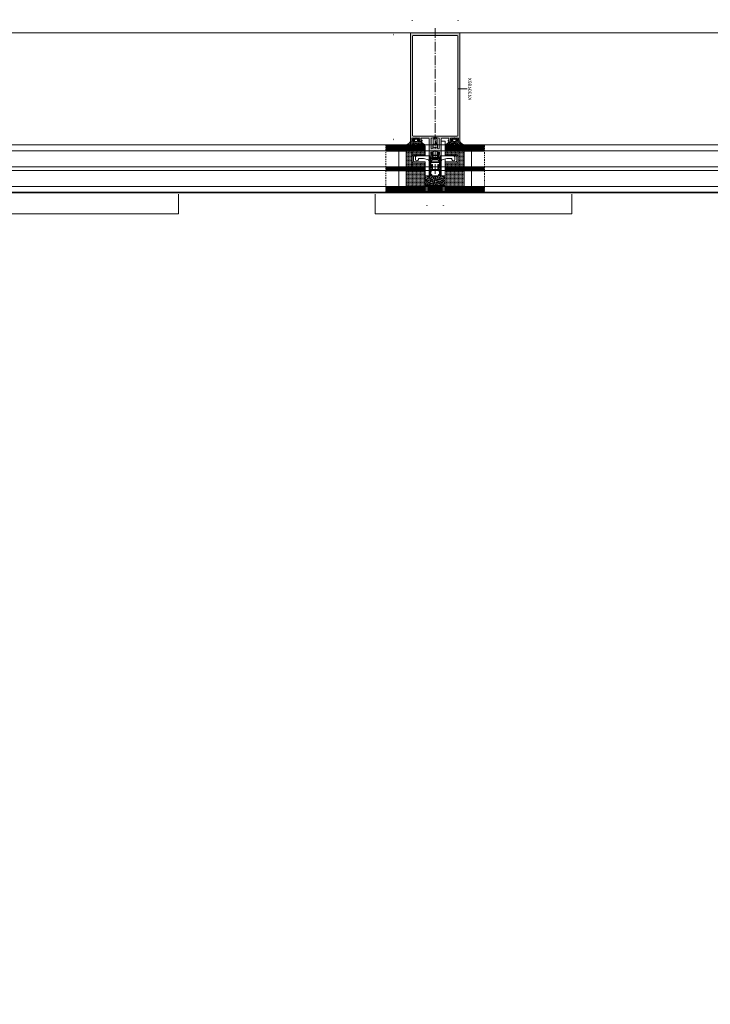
# Model space of a CAD drawing. Header units: inches. Extents: x 0 to 111471, y -105323 to 11070.
# Tile 169 of 256: x 44088 to 44159, y -27953 to -27853. Entities that reach past the tile are written whole.
import ezdxf
from ezdxf.enums import TextEntityAlignment as Align

# ---------------------------------------------------------------- set-up
doc = ezdxf.new("R2010")
doc.units = ezdxf.units.IN
doc.header["$MEASUREMENT"] = 0
for name, pattern in [('DIVIDE', [5.3, 2, -1, 0.15, -1, 0.15, -1]), ('gen3', [6.25, 4.75, -1.5]), ('GEN7', [13.75, 9.75, -1.5, 1, -1.5])]:
    doc.linetypes.add(name, pattern=pattern)
for name, color, linetype, lineweight in [('888 drzwi i okna', 4, 'Continuous', 0), ('888 projektowane elementy', 6, 'Continuous', 13), ('888 sciany istniejące', 2, 'Continuous', 35), ('888 widok', 8, 'Continuous', 0), ('888 wymiary', 1, 'Continuous', 0), ('MB-inne', 8, 'Continuous', 9), ('MB-kreskowanie', 8, 'Continuous', 5), ('MB-opisy', 120, 'Continuous', 9), ('MB-osie', 4, 'GEN7', 5), ('MB-profile', 7, 'Continuous', 9), ('MB-szyby', 4, 'Continuous', 9), ('MB-urwania', 1, 'DIVIDE', 5), ('MB-uszczelki_tworzywa', 8, 'Continuous', 9), ('MB-wymiary', 145, 'Continuous', 9), ('Wymiary', 85, 'Continuous', 18)]:
    doc.layers.add(name, color=color, linetype=linetype, lineweight=lineweight)
doc.styles.add('ARIALCE', font='arial.ttf', dxfattribs={"width": 0.8})
doc.styles.get("Standard").update_dxf_attribs({"font": 'arial.ttf'})
doc.styles.add('TS 100_wymiary', font='romans.shx', dxfattribs={"width": 0.7, "height": 16})
doc.dimstyles.new('Dim Style 100', dxfattribs={"dimtxt": 16, "dimasz": 12, "dimexe": 12, "dimexo": 2, "dimgap": 10, "dimtad": 1, "dimdec": 0, "dimzin": 9, "dimtxsty": 'TS 100_wymiary', "dimblk": 'ARCHTICK', "dimcen": 2.5, "dimdle": 12, "dimclrd": 256, "dimclrt": 2, "dimadec": 0, "dimazin": 2, "dimtfac": 1, "dimtdec": 0, "dimtix": 1, "dimtmove": 2, "dimatfit": 3, "dimfxl": 0, "dimlwd": -1, "dimarcsym": 0})
doc.dimstyles.new('MB_KDA_2.5', dxfattribs={"dimtxt": 2.5, "dimasz": 2.5, "dimexe": 1, "dimexo": 1, "dimgap": 1, "dimtad": 1, "dimdec": 1, "dimdsep": 46, "dimtxsty": 'Standard', "dimcen": 0, "dimclrd": 256, "dimclre": 256, "dimclrt": 2, "dimadec": 0, "dimazin": 2, "dimtp": 0.1, "dimtm": 0.1, "dimtfac": 0.71, "dimtdec": 1, "dimtmove": 0, "dimatfit": 3, "dimfxl": 0, "dimtzin": 0, "dimlwd": -1, "dimlwe": -1, "dimarcsym": 0})
pattern_1 = [(315, (-204.003, -193.6241), (1.3470384, -3e-16), [0.9525, -0.9525])]
pattern_2 = [(0.033944, (-4153.1781, -852.2568), (0.23784281, 0.47639099), [0, -0.47625])]
pattern_3 = [(45, (-204.003, 93.6241), (1.3470384, -2e-16), [0.9525, -0.9525])]

# ---------------------------------------------------------------- blocks, each defined once
blk = doc.blocks.new('K430492X')
at = {"layer": 'MB-kreskowanie'}
h = blk.add_hatch(color=0, dxfattribs=at)
h.paths.add_polyline_path([(-109.2, 25), (-109.5, 24.7), (-109.5, 22.5), (-109, 22), (-108.5, 22), (-108.5, 23.5), (-106.5, 23.5), (-106.5, 19.75), (-106.25, 19.5), (-106.5, 19.25), (-106.5, 15.5), (-108.5, 15.5), (-108.5, 17), (-109, 17), (-109.5, 16.5), (-109.5, 13), (-108.5, 13), (-108.5, 14), (-106.5, 14), (-106.5, 6.5), (-107, 6), (-124.2, 6), (-124.5, 5.7), (-124.5, 4), (-124, 3.5), (-123, 3.5), (-123, 4.5), (-120.99, 4.5), (-120.49, 4), (-120.49, 2.75), (-118.9, 0), (-120.49, -2.75), (-120.49, -4), (-120.99, -4.5), (-123, -4.5), (-123, -3.5), (-124, -3.5), (-124.5, -4), (-124.5, -5.7), (-124.2, -6), (-107, -6), (-106.5, -6.5), (-106.5, -14), (-108.5, -14), (-108.5, -13), (-109.5, -13), (-109.5, -16.5), (-109, -17), (-108.5, -17), (-108.5, -15.5), (-106.5, -15.5), (-106.5, -19.25), (-106.25, -19.5), (-106.5, -19.75), (-106.5, -23.5), (-108.5, -23.5), (-108.5, -22), (-109, -22), (-109.5, -22.5), (-109.5, -24.7), (-109.2, -25), (-0.5, -25, 0.413925), (0, -24.5), (0, 24.5, 0.413925), (-0.5, 25)])
h.paths.add_polyline_path([(-3, 22.9), (-2.5, 22.4), (-2.5, -22.4), (-3, -22.9), (-104, -22.9), (-104.5, -22.4), (-104.5, 22.4), (-104, 22.9)], flags=16)
h.paths.add_polyline_path([(-106.41, 3.62), (-105.5, 0), (-106.41, -3.62), (-106.89, -4), (-116.88, -4), (-117.31, -3.25), (-115.9, -0.8), (-115.9, 0.8), (-117.31, 3.25), (-116.88, 4), (-106.89, 4)], flags=16)
at = {"layer": 'MB-profile'}
blk.add_lwpolyline([(-0.5, -25), (-109.2, -25), (-109.5, -24.7), (-109.5, -22.5), (-109, -22), (-108.5, -22), (-108.5, -23.5), (-106.5, -23.5), (-106.5, -19.75), (-106.25, -19.5), (-106.5, -19.25), (-106.5, -15.5), (-108.5, -15.5), (-108.5, -17), (-109, -17), (-109.5, -16.5), (-109.5, -13), (-108.5, -13), (-108.5, -14), (-106.5, -14), (-106.5, -6.5), (-107, -6), (-124.2, -6), (-124.5, -5.7), (-124.5, -4), (-124, -3.5), (-123, -3.5), (-123, -4.5), (-120.99, -4.5), (-120.49, -4), (-120.49, -2.75), (-118.9, 0), (-120.49, 2.75), (-120.49, 4), (-120.99, 4.5), (-123, 4.5), (-123, 3.5), (-124, 3.5), (-124.5, 4), (-124.5, 5.7), (-124.2, 6), (-107, 6), (-106.5, 6.5), (-106.5, 14), (-108.5, 14), (-108.5, 13), (-109.5, 13), (-109.5, 16.5), (-109, 17), (-108.5, 17), (-108.5, 15.5), (-106.5, 15.5), (-106.5, 19.25), (-106.25, 19.5), (-106.5, 19.75), (-106.5, 23.5), (-108.5, 23.5), (-108.5, 22), (-109, 22), (-109.5, 22.5), (-109.5, 24.7), (-109.2, 25), (-0.5, 25, -0.414502), (0, 24.5), (0, -24.5, -0.414502)], format="xyb", close=True, dxfattribs=at)
for points in [[(-3, -22.9), (-104, -22.9), (-104.5, -22.4), (-104.5, 22.4), (-104, 22.9), (-3, 22.9), (-2.5, 22.4), (-2.5, -22.4)], [(-106.41, -3.62), (-106.89, -4), (-116.88, -4), (-117.31, -3.25), (-115.9, -0.8), (-115.9, 0.8), (-117.31, 3.25), (-116.88, 4), (-106.89, 4), (-106.41, 3.62), (-105.5, 0)]]:
    blk.add_lwpolyline(points, close=True, dxfattribs=at)
blk = doc.blocks.new('*D597')
at = {"layer": 'Defpoints', "color": 0, "ltscale": 0.01}
for p in [(52, -74.7), (161.5, -74.5), (52, -92.02)]:
    blk.add_point(p, dxfattribs=at)
at = {"layer": 'MB-wymiary'}
for p, q in [((52, -75.7), (52, -93.02)), ((161.5, -75.5), (161.5, -93.02)), ((159, -92.02), (54.5, -92.02))]:
    blk.add_line(p, q, dxfattribs=at)
at = {"layer": 'MB-wymiary', "ltscale": 0.01}
for points in [[(54.5, -91.6), (54.5, -92.43), (52, -92.02)], [(159, -92.43), (159, -91.6), (161.5, -92.02)]]:
    blk.add_solid(points, dxfattribs=at)
at = {"layer": 'MB-wymiary', "color": 2, "ltscale": 0.01, "insert": (106.75, -89.74), "char_height": 2.5, "attachment_point": 5}
blk.add_mtext('110', dxfattribs=at)
blk = doc.blocks.new('*D598')
at = {"layer": 'Defpoints', "color": 0, "ltscale": 0.01}
for p in [(147.11, -25), (173.93, -25), (147.11, -75)]:
    blk.add_point(p, dxfattribs=at)
at = {"layer": 'MB-wymiary'}
for p, q in [((148.11, -25), (174.93, -25)), ((173.93, -72.5), (173.93, -27.5)), ((148.11, -75), (174.93, -75))]:
    blk.add_line(p, q, dxfattribs=at)
at = {"layer": 'MB-wymiary', "ltscale": 0.01}
for points in [[(174.35, -27.5), (173.51, -27.5), (173.93, -25)], [(173.51, -72.5), (174.35, -72.5), (173.93, -75)]]:
    blk.add_solid(points, dxfattribs=at)
at = {"layer": 'MB-wymiary', "color": 2, "ltscale": 0.01, "insert": (171.65, -50), "char_height": 2.5, "attachment_point": 5, "rotation": 90}
blk.add_mtext('50', dxfattribs=at)
blk = doc.blocks.new('120900')
at = {"layer": 'MB-kreskowanie'}
h = blk.add_hatch(dxfattribs=at)
h.set_pattern_fill('DOTS', color=256, scale=0.3, angle=90.03394, style=0)
h.set_pattern_definition([(90.033944, (778.75693, -4206.1781), (-0.47639099, 0.23784281), [0, -0.47625])])
h.paths.add_polyline_path([(-6.21, 1.67, -0.244698), (-5.97, 1.8), (-5.57, 1.8, -0.117863), (-5.44, 1.77, 0.255673), (-2.56, 1.77, -0.117863), (-2.43, 1.8), (-2.03, 1.8, -0.244698), (-1.79, 1.67), (-1.04, 0.6, -0.520567), (-1.15, 0.29), (-1.5, 0.2), (-1.5, -1), (-2.5, -1), (-2.5, 0.68, 0.496188), (-2.75, 0.87, -0.136548), (-5.24, 0.87, 0.502247), (-5.5, 0.68), (-5.5, -1), (-6.5, -1), (-6.5, 0.2), (-6.85, 0.29, -0.520567), (-6.96, 0.6)])
h.paths.add_polyline_path([(-9.5, -1.3, -0.414214), (-9.2, -1), (-7.32, -1, -0.267949), (-7.06, -1.15, 0.767327), (-6.5, -1), (-5.5, -1), (-5.5, -1.3, 0.414214), (-5.3, -1.5), (-2.7, -1.5, 0.414214), (-2.5, -1.3), (-2.5, -1), (-1.5, -1, 0.767327), (-0.94, -1.15, -0.267949), (-0.68, -1), (1.2, -1, -0.414214), (1.5, -1.3, 0.218991), (4.81, -4.25, -0.885567), (4.51, -4.99, -0.160479), (0.97, -3.34, 0.21435), (0.23, -3), (-1.42, -3, 0.674934), (-1.63, -3.51, 0.163474), (0.23, -4.4, -1), (0.23, -5, -0.19206), (-3.52, -3.25, 0.293178), (-4, -2.99, 0.293178), (-4.48, -3.25, -0.19206), (-8.23, -5, -1), (-8.23, -4.4, 0.163474), (-6.37, -3.51, 0.674934), (-6.58, -3), (-8.23, -3, 0.214349), (-8.97, -3.34, -0.160479), (-12.51, -4.99, -0.885567), (-12.81, -4.25, 0.226961)])
at = {"layer": 'MB-uszczelki_tworzywa'}
for points in [[(1.5, -1.3, 0.218991), (4.81, -4.25, -0.885567), (4.51, -4.99, -0.160479), (0.97, -3.34, 0.21435), (0.23, -3), (-1.42, -3, 0.677436), (-1.63, -3.51, 0.163474), (0.23, -4.4, -1), (0.23, -5, -0.19206), (-3.52, -3.25, 0.293178), (-4, -2.99, 0.293178), (-4.48, -3.25, -0.19206), (-8.23, -5, -1), (-8.23, -4.4, 0.163474), (-6.37, -3.51, 0.677436), (-6.58, -3), (-8.23, -3, 0.21435), (-8.97, -3.34, -0.160479), (-12.51, -4.99, -0.885567), (-12.81, -4.25, 0.226961), (-9.5, -1.3, -0.414214), (-9.2, -1), (-7.32, -1, -0.267949), (-7.06, -1.15, 0.767327), (-6.5, -1), (-6.5, 0.2), (-6.85, 0.29, -0.520567), (-6.96, 0.6), (-6.21, 1.67, -0.244698), (-5.97, 1.8), (-5.57, 1.8, -0.117863), (-5.44, 1.77, 0.255673), (-2.56, 1.77, -0.117863), (-2.43, 1.8), (-2.03, 1.8, -0.244698), (-1.79, 1.67), (-1.04, 0.6, -0.520567), (-1.15, 0.29), (-1.5, 0.2), (-1.5, -1, 0.767327), (-0.94, -1.15, -0.267949), (-0.68, -1), (1.2, -1, -0.414214)], [(-2.5, -1.3), (-2.5, 0.68, 0.490314), (-2.75, 0.87, -0.137178), (-5.25, 0.87, 0.490314), (-5.5, 0.68), (-5.5, -1.3, 0.414214), (-5.3, -1.5), (-2.7, -1.5, 0.414214)]]:
    blk.add_lwpolyline(points, format="xyb", close=True, dxfattribs=at)
blk = doc.blocks.new('*D599')
at = {"layer": 'Defpoints', "color": 0, "ltscale": 0.01}
for p in [(2.09, -40), (-13.34, -60), (2, -60)]:
    blk.add_point(p, dxfattribs=at)
at = {"layer": 'MB-wymiary'}
for p, q in [((1.09, -40), (-14.34, -40)), ((-13.34, -42.5), (-13.34, -57.5)), ((1, -60), (-14.34, -60))]:
    blk.add_line(p, q, dxfattribs=at)
at = {"layer": 'MB-wymiary', "ltscale": 0.01}
for points in [[(-12.93, -42.5), (-13.76, -42.5), (-13.34, -40)], [(-13.76, -57.5), (-12.93, -57.5), (-13.34, -60)]]:
    blk.add_solid(points, dxfattribs=at)
at = {"layer": 'MB-wymiary', "color": 2, "ltscale": 0.01, "insert": (-15.62, -50), "char_height": 2.5, "attachment_point": 5, "rotation": 90}
blk.add_mtext('20', dxfattribs=at)
blk = doc.blocks.new('_ArchTick')
at = {"layer": 'Wymiary', "color": 0, "const_width": 0.15}
blk.add_lwpolyline([(-0.5, -0.5), (0.5, 0.5)], dxfattribs=at)
blk = doc.blocks.new('*D699')
at = {"layer": '888 wymiary', "color": 0, "lineweight": -2, "ltscale": 0.01}
for p, q in [((44010.75, -28130.69), (44010.75, -28162.69)), ((44130.71, -28130.69), (44130.71, -28162.69))]:
    blk.add_line(p, q, dxfattribs=at)
at = {"layer": '888 wymiary', "ltscale": 0.01}
blk.add_line((43998.75, -28150.69), (44142.71, -28150.69), dxfattribs=at)
at = {"layer": 'Defpoints', "color": 0}
for p in [(44010.75, -27864.04), (44130.71, -27864.81), (44130.71, -28150.69)]:
    blk.add_point(p, dxfattribs=at)
at = {"layer": '888 wymiary', "linetype": 'ByBlock', "xscale": 12, "yscale": 12, "zscale": 12, "rotation": 180}
blk.add_blockref('_ArchTick', (44010.75, -28150.69), dxfattribs=at)
at = {"layer": '888 wymiary', "linetype": 'ByBlock', "xscale": 12, "yscale": 12, "zscale": 12}
blk.add_blockref('_ArchTick', (44130.71, -28150.69), dxfattribs=at)
at = {"layer": '888 wymiary', "color": 2, "ltscale": 0.01, "insert": (44070.73, -28132.69), "char_height": 16, "attachment_point": 5, "style": 'TS 100_wymiary'}
blk.add_mtext('120', dxfattribs=at)
blk = doc.blocks.new('*D700')
at = {"layer": '888 wymiary', "color": 0, "lineweight": -2, "ltscale": 0.01}
for p, q in [((44130.71, -28131.52), (44130.71, -28163.52)), ((44250.71, -28131.52), (44250.71, -28163.52))]:
    blk.add_line(p, q, dxfattribs=at)
at = {"layer": '888 wymiary', "ltscale": 0.01}
blk.add_line((44118.71, -28151.52), (44262.71, -28151.52), dxfattribs=at)
at = {"layer": 'Defpoints', "color": 0}
for p in [(44130.71, -27864.81), (44250.71, -27864.81), (44250.71, -28151.52)]:
    blk.add_point(p, dxfattribs=at)
at = {"layer": '888 wymiary', "linetype": 'ByBlock', "xscale": 12, "yscale": 12, "zscale": 12, "rotation": 180}
blk.add_blockref('_ArchTick', (44130.71, -28151.52), dxfattribs=at)
at = {"layer": '888 wymiary', "linetype": 'ByBlock', "xscale": 12, "yscale": 12, "zscale": 12}
blk.add_blockref('_ArchTick', (44250.71, -28151.52), dxfattribs=at)
at = {"layer": '888 wymiary', "color": 2, "ltscale": 0.01, "insert": (44190.71, -28133.52), "char_height": 16, "attachment_point": 5, "style": 'TS 100_wymiary'}
blk.add_mtext('120', dxfattribs=at)
blk = doc.blocks.new('*D708')
at = {"layer": '888 wymiary', "color": 0, "lineweight": -2, "ltscale": 0.01}
for p, q in [((43418.64, -28259.85), (43418.64, -28291.85)), ((45099.62, -28259.85), (45099.62, -28291.85))]:
    blk.add_line(p, q, dxfattribs=at)
at = {"layer": '888 wymiary', "ltscale": 0.01}
blk.add_line((43406.64, -28279.85), (45111.62, -28279.85), dxfattribs=at)
at = {"layer": 'Defpoints', "color": 0}
for p in [(43418.64, -27872.28), (45099.62, -27871.92), (45099.62, -28279.85)]:
    blk.add_point(p, dxfattribs=at)
at = {"layer": '888 wymiary', "linetype": 'ByBlock', "xscale": 12, "yscale": 12, "zscale": 12, "rotation": 180}
blk.add_blockref('_ArchTick', (43418.64, -28279.85), dxfattribs=at)
at = {"layer": '888 wymiary', "linetype": 'ByBlock', "xscale": 12, "yscale": 12, "zscale": 12}
blk.add_blockref('_ArchTick', (45099.62, -28279.85), dxfattribs=at)
at = {"layer": '888 wymiary', "color": 2, "ltscale": 0.01, "insert": (44259.13, -28261.85), "char_height": 16, "attachment_point": 5, "style": 'TS 100_wymiary'}
blk.add_mtext('1681', dxfattribs=at)
blk = doc.blocks.new('*D821')
at = {"layer": '888 wymiary', "color": 0, "lineweight": -2, "ltscale": 0.01}
for p, q in [((44144.62, -28220.23), (44144.62, -28252.23)), ((44174.62, -28220.23), (44174.62, -28252.23))]:
    blk.add_line(p, q, dxfattribs=at)
at = {"layer": '888 wymiary', "ltscale": 0.01}
for p, q in [((44186.62, -28240.23), (44132.62, -28240.23)), ((44144.62, -28240.23), (44132.62, -28240.23)), ((44174.62, -28240.23), (44186.62, -28240.23))]:
    blk.add_line(p, q, dxfattribs=at)
at = {"layer": 'Defpoints', "color": 0}
for p in [(44144.62, -27871.92), (44174.62, -27871.92), (44144.62, -28240.23)]:
    blk.add_point(p, dxfattribs=at)
at = {"layer": '888 wymiary', "linetype": 'ByBlock', "xscale": 12, "yscale": 12, "zscale": 12}
blk.add_blockref('_ArchTick', (44144.62, -28240.23), dxfattribs=at)
at = {"layer": '888 wymiary', "linetype": 'ByBlock', "xscale": 12, "yscale": 12, "zscale": 12, "rotation": 180}
blk.add_blockref('_ArchTick', (44174.62, -28240.23), dxfattribs=at)
at = {"layer": '888 wymiary', "color": 2, "ltscale": 0.01, "insert": (44159.62, -28222.23), "char_height": 16, "attachment_point": 5, "style": 'TS 100_wymiary'}
blk.add_mtext('30', dxfattribs=at)
blk = doc.blocks.new('*D822')
at = {"layer": '888 wymiary', "color": 0, "lineweight": -2, "ltscale": 0.01}
for p, q in [((44124.62, -28220.23), (44124.62, -28252.23)), ((44144.62, -28220.23), (44144.62, -28252.23))]:
    blk.add_line(p, q, dxfattribs=at)
at = {"layer": '888 wymiary', "ltscale": 0.01}
blk.add_line((44156.62, -28240.23), (44112.62, -28240.23), dxfattribs=at)
at = {"layer": 'Defpoints', "color": 0}
for p in [(44124.62, -27871.92), (44144.62, -27871.92), (44124.62, -28240.23)]:
    blk.add_point(p, dxfattribs=at)
at = {"layer": '888 wymiary', "linetype": 'ByBlock', "xscale": 12, "yscale": 12, "zscale": 12, "rotation": 180}
blk.add_blockref('_ArchTick', (44124.62, -28240.23), dxfattribs=at)
at = {"layer": '888 wymiary', "linetype": 'ByBlock', "xscale": 12, "yscale": 12, "zscale": 12}
blk.add_blockref('_ArchTick', (44144.62, -28240.23), dxfattribs=at)
at = {"layer": '888 wymiary', "color": 2, "ltscale": 0.01, "insert": (44136.49, -28222.23), "char_height": 16, "attachment_point": 5, "style": 'TS 100_wymiary'}
blk.add_mtext('20', dxfattribs=at)
blk = doc.blocks.new('*D823')
at = {"layer": '888 wymiary', "color": 0, "lineweight": -2, "ltscale": 0.01}
for p, q in [((44104.62, -28220.23), (44104.62, -28252.23)), ((44124.62, -28220.23), (44124.62, -28252.23))]:
    blk.add_line(p, q, dxfattribs=at)
at = {"layer": '888 wymiary', "ltscale": 0.01}
for p, q in [((44136.62, -28240.23), (44092.62, -28240.23)), ((44104.62, -28240.23), (44092.62, -28240.23)), ((44124.62, -28240.23), (44136.62, -28240.23))]:
    blk.add_line(p, q, dxfattribs=at)
at = {"layer": 'Defpoints', "color": 0}
for p in [(44104.62, -27871.92), (44124.62, -27871.92), (44104.62, -28240.23)]:
    blk.add_point(p, dxfattribs=at)
at = {"layer": '888 wymiary', "linetype": 'ByBlock', "xscale": 12, "yscale": 12, "zscale": 12}
blk.add_blockref('_ArchTick', (44104.62, -28240.23), dxfattribs=at)
at = {"layer": '888 wymiary', "linetype": 'ByBlock', "xscale": 12, "yscale": 12, "zscale": 12, "rotation": 180}
blk.add_blockref('_ArchTick', (44124.62, -28240.23), dxfattribs=at)
at = {"layer": '888 wymiary', "color": 2, "ltscale": 0.01, "insert": (44116.1, -28222.23), "char_height": 16, "attachment_point": 5, "style": 'TS 100_wymiary'}
blk.add_mtext('20', dxfattribs=at)
blk = doc.blocks.new('*D824')
at = {"layer": '888 wymiary', "color": 0, "lineweight": -2, "ltscale": 0.01}
for p, q in [((44084.62, -28220.23), (44084.62, -28252.23)), ((44104.62, -28220.23), (44104.62, -28252.23))]:
    blk.add_line(p, q, dxfattribs=at)
at = {"layer": '888 wymiary', "ltscale": 0.01}
blk.add_line((44116.62, -28240.23), (44072.62, -28240.23), dxfattribs=at)
at = {"layer": 'Defpoints', "color": 0}
for p in [(44084.62, -27871.92), (44104.62, -27871.92), (44084.62, -28240.23)]:
    blk.add_point(p, dxfattribs=at)
at = {"layer": '888 wymiary', "linetype": 'ByBlock', "xscale": 12, "yscale": 12, "zscale": 12, "rotation": 180}
blk.add_blockref('_ArchTick', (44084.62, -28240.23), dxfattribs=at)
at = {"layer": '888 wymiary', "linetype": 'ByBlock', "xscale": 12, "yscale": 12, "zscale": 12}
blk.add_blockref('_ArchTick', (44104.62, -28240.23), dxfattribs=at)
at = {"layer": '888 wymiary', "color": 2, "ltscale": 0.01, "insert": (44095.89, -28222.23), "char_height": 16, "attachment_point": 5, "style": 'TS 100_wymiary'}
blk.add_mtext('20', dxfattribs=at)
blk = doc.blocks.new('*D825')
at = {"layer": '888 wymiary', "color": 0, "lineweight": -2, "ltscale": 0.01}
for p, q in [((44054.62, -28220.23), (44054.62, -28252.23)), ((44084.62, -28220.23), (44084.62, -28252.23))]:
    blk.add_line(p, q, dxfattribs=at)
at = {"layer": '888 wymiary', "ltscale": 0.01}
for p, q in [((44096.62, -28240.23), (44042.62, -28240.23)), ((44054.62, -28240.23), (44042.62, -28240.23)), ((44084.62, -28240.23), (44096.62, -28240.23))]:
    blk.add_line(p, q, dxfattribs=at)
at = {"layer": 'Defpoints', "color": 0}
for p in [(44054.62, -27871.92), (44084.62, -27871.92), (44054.62, -28240.23)]:
    blk.add_point(p, dxfattribs=at)
at = {"layer": '888 wymiary', "linetype": 'ByBlock', "xscale": 12, "yscale": 12, "zscale": 12}
blk.add_blockref('_ArchTick', (44054.62, -28240.23), dxfattribs=at)
at = {"layer": '888 wymiary', "linetype": 'ByBlock', "xscale": 12, "yscale": 12, "zscale": 12, "rotation": 180}
blk.add_blockref('_ArchTick', (44084.62, -28240.23), dxfattribs=at)
at = {"layer": '888 wymiary', "color": 2, "ltscale": 0.01, "insert": (44069.62, -28222.23), "char_height": 16, "attachment_point": 5, "style": 'TS 100_wymiary'}
blk.add_mtext('30', dxfattribs=at)
blk = doc.blocks.new('G$C0AADE25E')
at = {"layer": 'MB-kreskowanie'}
h = blk.add_hatch(dxfattribs=at)
h.set_pattern_fill('DASH', color=256, scale=0.3, angle=315, style=0)
h.set_pattern_definition([(135, (-89.4117, -467.5632), (-3e-17, 1.3470384), [0.9525, -0.9525])])
h.paths.add_polyline_path([(22, -20.8), (6, -20.8), (6, -40), (22, -40)])
h = blk.add_hatch(dxfattribs=at)
h.set_pattern_fill('DASH', color=256, scale=0.3, angle=315, style=0)
h.set_pattern_definition(pattern_1)
h.paths.add_polyline_path([(26, -20.8), (26, -26.8), (42, -26.8), (42, -20.8)])
h = blk.add_hatch(dxfattribs=at)
h.set_pattern_fill('DASH', color=256, scale=0.3, angle=315, style=0)
h.set_pattern_definition(pattern_1)
h.paths.add_polyline_path([(38.2, -40), (40, -40), (42, -40), (42, -26.8), (36.2, -26.8, -0.414214), (38.2, -28.8)])
h.paths.add_polyline_path([(26, -40), (29.8, -40), (29.8, -28.8, -0.414214), (31.8, -26.8), (26, -26.8)])
h = blk.add_hatch(dxfattribs=at)
h.set_pattern_fill('DOTS', color=256, scale=0.3, angle=0.03394, style=0)
h.set_pattern_definition(pattern_2)
h.paths.add_polyline_path([(54.67, -32.71, 0.244698), (54.8, -32.47), (54.8, -32.07, 0.117863), (54.77, -31.94, -0.255673), (54.77, -29.06, 0.117863), (54.8, -28.93), (54.8, -28.53, 0.244698), (54.67, -28.29), (53.6, -27.54, 0.520567), (53.29, -27.65), (53.2, -28), (52, -28), (52, -29), (53.68, -29, -0.496188), (53.87, -29.25, 0.136548), (53.87, -31.74, -0.502247), (53.68, -32), (52, -32), (52, -33), (53.2, -33), (53.29, -33.35, 0.520567), (53.6, -33.46)])
h.paths.add_polyline_path([(51.7, -36, 0.414214), (52, -35.7), (52, -33.82, 0.267949), (51.85, -33.56, -0.767327), (52, -33), (52, -32), (51.7, -32, -0.414214), (51.5, -31.8), (51.5, -29.2, -0.414214), (51.7, -29), (52, -29), (52, -28, -0.767327), (51.85, -27.44, 0.267949), (52, -27.18), (52, -25.3, 0.414214), (51.7, -25, -0.218991), (48.75, -21.69, 0.885567), (48.01, -21.99, 0.160479), (49.66, -25.53, -0.21435), (50, -26.27), (50, -27.92, -0.674934), (49.49, -28.13, -0.163474), (48.6, -26.27, 1), (48, -26.27, 0.19206), (49.75, -30.02, -0.293178), (50.01, -30.5, -0.293178), (49.75, -30.98, 0.19206), (48, -34.73, 1), (48.6, -34.73, -0.163474), (49.49, -32.87, -0.674934), (50, -33.08), (50, -34.73, -0.214349), (49.66, -35.47, 0.160479), (48.01, -39.01, 0.885567), (48.75, -39.31, -0.226961)])
h = blk.add_hatch(dxfattribs=at)
h.set_pattern_fill('HEX', color=256, scale=0.2, angle=135, style=0)
h.set_pattern_definition([(135, (-103.4117, 367.5632), (-0.7777128, -0.7777128), [0.635, -1.27]), (255, (-103.4117, 367.5632), (1.0623755, -0.2846626), [0.635, -1.27]), (195, (-103.8607, 368.0122), (0.2846626, -1.0623755), [0.635, -1.27])])
h.paths.add_polyline_path([(7, -60), (17, -60), (17, -40), (7, -40)])
h = blk.add_hatch(dxfattribs=at)
h.set_pattern_fill('_U', color=256, angle=315, style=0, double=1, pattern_type=0)
h.set_pattern_definition([(315, (-2146.2895, 2427.8375), (0.70710678, 0.70710678), []), (45, (-2146.2895, 2427.8375), (-0.70710678, 0.70710678), [])])
h.paths.add_polyline_path([(23.51, -52.55), (23.21, -52.25), (23.21, -47.75), (23.51, -47.45), (25, -47.45), (28.41, -47.44), (28.41, -46.8), (28.16, -46.37), (27.41, -45.94), (26.91, -46.7), (25, -46.69), (23.51, -46.69), (23.21, -46.14), (23.21, -45.73), (23.43, -45.44), (25, -45), (25, -44), (17, -44), (17, -46), (17.5, -46.5), (18.4, -46.5), (18.4, -45.5), (21.26, -45.5), (22.21, -46.5), (22.21, -49.13), (22.71, -50), (22.21, -50.87), (22.21, -53.5), (21.26, -54.5), (18.4, -54.5), (18.4, -53.5), (17.5, -53.5), (17, -54), (17, -56), (25, -56), (25, -55), (23.43, -54.56), (23.21, -54.26), (23.21, -53.85), (23.51, -53.29), (25, -53.29), (26.91, -53.29), (27.41, -54.05), (28.16, -53.62), (28.41, -53.19), (28.41, -52.55), (25, -52.55)])
h = blk.add_hatch(dxfattribs=at)
h.set_pattern_fill('_U', color=256, angle=315, style=0, double=1, pattern_type=0)
h.set_pattern_definition([(315, (-2134.2895, 2427.8375), (0.70710678, 0.70710678), []), (45, (-2134.2895, 2427.8375), (-0.70710678, 0.70710678), [])])
h.paths.add_polyline_path([(35.51, -52.55), (35.21, -52.25), (35.21, -47.75), (35.51, -47.45), (37, -47.45), (40.41, -47.44), (40.41, -46.8), (40.16, -46.37), (39.41, -45.94), (38.91, -46.7), (37, -46.69), (35.51, -46.69), (35.21, -46.14), (35.21, -45.73), (35.43, -45.44), (37, -45), (37, -44), (25, -44), (25, -46), (25.5, -46.5), (26.4, -46.5), (26.4, -45.5), (33.26, -45.5), (34.21, -46.5), (34.21, -49.13), (34.71, -50), (34.21, -50.87), (34.21, -53.5), (33.26, -54.5), (26.4, -54.5), (26.4, -53.5), (25.5, -53.5), (25, -54), (25, -56), (37, -56), (37, -55), (35.43, -54.56), (35.21, -54.26), (35.21, -53.85), (35.51, -53.29), (37, -53.29), (38.91, -53.29), (39.41, -54.05), (40.16, -53.62), (40.41, -53.19), (40.41, -52.55), (37, -52.55)])
h = blk.add_hatch(dxfattribs=at)
h.set_pattern_fill('DASH', color=256, scale=0.3, angle=225, style=0)
h.set_pattern_definition([(225, (-89.4117, 367.5632), (-6e-16, -1.3470384), [0.9525, -0.9525])])
h.paths.add_polyline_path([(6, -60), (6, -79.2), (22, -79.2), (22, -60)])
h = blk.add_hatch(dxfattribs=at)
h.set_pattern_fill('DASH', color=256, scale=0.3, angle=225, style=0)
h.set_pattern_definition(pattern_3)
h.paths.add_polyline_path([(38.2, -71.2, -0.414214), (36.2, -73.2), (42, -73.2), (42, -60), (40, -60), (38.2, -60)])
h.paths.add_polyline_path([(26, -73.2), (31.8, -73.2, -0.414214), (29.8, -71.2), (29.8, -60), (26, -60)])
h = blk.add_hatch(dxfattribs=at)
h.set_pattern_fill('DOTS', color=256, scale=0.3, angle=0.03394, style=0)
h.set_pattern_definition(pattern_2)
h.paths.add_polyline_path([(54.67, -67.29, -0.244698), (54.8, -67.53), (54.8, -67.93, -0.117863), (54.77, -68.06, 0.255673), (54.77, -70.94, -0.117863), (54.8, -71.07), (54.8, -71.47, -0.244698), (54.67, -71.71), (53.6, -72.46, -0.520567), (53.29, -72.35), (53.2, -72), (52, -72), (52, -71), (53.68, -71, 0.496188), (53.87, -70.75, -0.136548), (53.87, -68.26, 0.502247), (53.68, -68), (52, -68), (52, -67), (53.2, -67), (53.29, -66.65, -0.520567), (53.6, -66.54)])
h.paths.add_polyline_path([(51.7, -64, -0.414214), (52, -64.3), (52, -66.18, -0.267949), (51.85, -66.44, 0.767327), (52, -67), (52, -68), (51.7, -68, 0.414214), (51.5, -68.2), (51.5, -70.8, 0.414214), (51.7, -71), (52, -71), (52, -72, 0.767327), (51.85, -72.56, -0.267949), (52, -72.82), (52, -74.7, -0.414214), (51.7, -75, 0.218991), (48.75, -78.31, -0.885567), (48.01, -78.01, -0.160479), (49.66, -74.47, 0.21435), (50, -73.73), (50, -72.08, 0.674934), (49.49, -71.87, 0.163474), (48.6, -73.73, -1), (48, -73.73, -0.19206), (49.75, -69.98, 0.293178), (50.01, -69.5, 0.293178), (49.75, -69.02, -0.19206), (48, -65.27, -1), (48.6, -65.27, 0.163474), (49.49, -67.13, 0.674934), (50, -66.92), (50, -65.27, 0.214349), (49.66, -64.53, -0.160479), (48.01, -60.99, -0.885567), (48.75, -60.69, 0.226961)])
h = blk.add_hatch(dxfattribs=at)
h.set_pattern_fill('DASH', color=256, scale=0.3, angle=225, style=0)
h.set_pattern_definition(pattern_3)
h.paths.add_polyline_path([(42, -79.2), (42, -73.2), (26, -73.2), (26, -79.2)])
at = {"layer": 'MB-inne'}
for p, q in [((30.45, -45.71), (30.45, -54.29)), ((31, -45.74), (31, -54.26)), ((33.3, -47.65), (31.41, -45.76)), ((33.25, -47.6), (33.25, -52.4)), ((33.3, -52.35), (31.41, -54.24))]:
    blk.add_line(p, q, dxfattribs=at)
at = {"layer": 'MB-inne', "linetype": 'Continuous'}
for p, q in [((35.5, -48.07), (37.45, -48.07)), ((37.45, -48.07), (37.95, -47.6)), ((37.45, -51.94), (37.45, -48.07)), ((37.45, -48.1), (41.49, -48.1)), ((37.95, -52.41), (37.95, -47.6)), ((37.95, -47.6), (41.2, -47.6)), ((44.67, -47.6), (48.55, -47.6)), ((44.95, -48.1), (49.05, -48.1)), ((48.55, -52.41), (48.55, -47.6)), ((49.05, -48.07), (48.55, -47.6)), ((49.05, -48.07), (54.47, -48.07)), ((49.05, -51.94), (49.05, -48.07)), ((49.05, -48.84), (54.05, -50.35)), ((55.45, -49.76), (54.47, -48.07)), ((55.45, -49.76), (55.45, -50.24)), ((35.5, -51.94), (37.45, -51.94)), ((37.45, -51.91), (41.49, -51.91)), ((37.45, -51.94), (37.95, -52.41)), ((37.95, -52.41), (41.2, -52.41)), ((44.66, -52.41), (48.55, -52.41)), ((44.95, -51.91), (49.05, -51.91)), ((49.05, -51.94), (48.55, -52.41)), ((49.05, -51.94), (54.47, -51.94)), ((55.45, -50.24), (54.47, -51.94)), ((55.45, -50.24), (54.92, -50.46))]:
    blk.add_line(p, q, dxfattribs=at)
at = {"layer": 'MB-inne', "linetype": 'gen3'}
for p in [(49.05, -48.3), (55.45, -50.24)]:
    blk.add_line(p, (54.33, -48.3), dxfattribs=at)
at = {"layer": 'MB-inne'}
for points in [[(31, -45.74), (31, -49.45, 0.198912)], [(35.57, -52.55, -0.132252), (35.5, -52.3), (35.5, -47.7, -0.132253), (35.57, -47.45)]]:
    blk.add_lwpolyline(points, format="xyb", dxfattribs=at)
at = {"layer": 'MB-inne', "linetype": 'Continuous', "extrusion": (-1.83691e-16, -2.22045e-16, -1)}
blk.add_arc((-54.67, -49.02), 1.46, 259.99999, 294.78861, dxfattribs=at)
at = {"layer": 'MB-inne', "linetype": 'Continuous'}
blk.add_arc((56.16, -51.24), 1.83, 155.18689, 202.52018, dxfattribs=at)
at = {"layer": 'MB-kreskowanie'}
for p, q in [((1, 0), (1, -40)), ((2, 0), (2, -40)), ((3, 0), (3, -40)), ((4, 0), (4, -40)), ((5, 0), (5, -40)), ((23, 0), (23, -40)), ((24, 0), (24, -40)), ((25, 0), (25, -40)), ((43, 0), (43, -40)), ((44, 0), (44, -40)), ((45, 0), (45, -40)), ((46, 0), (46, -40)), ((47, 0), (47, -40)), ((1, -100), (1, -60)), ((2, -100), (2, -60)), ((3, -100), (3, -60)), ((4, -100), (4, -60)), ((5, -100), (5, -60)), ((23, -100), (23, -60)), ((24, -100), (24, -60)), ((25, -100), (25, -60)), ((43, -100), (43, -60)), ((44, -100), (44, -60)), ((45, -100), (45, -60)), ((46, -100), (46, -60)), ((47, -100), (47, -60))]:
    blk.add_line(p, q, dxfattribs=at)
for centre, start, end in [((-120.75, -50), 354.79488, 5.20512), ((-119.75, -50), 355.2692, 4.7308), ((-118.75, -50), 355.2692, 4.7308), ((-117.75, -50), 355.2692, 4.7308), ((-116.75, -50), 355.2692, 4.7308), ((-115.75, -50), 355.2692, 4.7308), ((-114.75, -50), 355.2692, 4.7308)]:
    blk.add_arc(centre, 121.25, start, end, dxfattribs=at)
at = {"layer": 'MB-osie'}
blk.add_line((166.3, -50), (17.85, -50), dxfattribs=at)
at = {"layer": 'MB-profile'}
for points in [[(30.5, -40), (30, -40, -0.414214), (29.8, -39.8), (29.8, -28.8, -0.414214), (31.8, -26.8), (36.2, -26.8, -0.414214), (38.2, -28.8), (38.2, -39.8, -0.414214), (38, -40), (37.5, -40, -0.414214), (37, -39.5), (37, -29, 0.414214), (36, -28), (34.37, -28, 0.198912), (34.22, -28.06), (34.14, -28.14, -0.414214), (33.86, -28.14), (33.78, -28.06, 0.198912), (33.63, -28), (32, -28, 0.414214), (31, -29), (31, -39.5, -0.414214)], [(35.5, -30, -0.414214), (37, -31.5), (37, -46.41), (37.15, -46.61), (37.35, -46.66), (37.5, -46.85), (37.5, -47), (37.3, -47.2), (36, -47.2), (35.5, -47.7), (35.5, -48.07), (35.5, -51.93), (35.5, -52.3), (36, -52.8), (37.3, -52.8), (37.5, -53), (37.5, -53.15), (37.35, -53.34), (37.15, -53.4), (37, -53.59), (37, -68.5, -0.414214), (35.5, -70), (33.5, -70, -1), (33.5, -67), (34, -67), (34.3, -66.7), (34.3, -62.18), (34.27, -61.83), (33.09, -56.83), (32.1, -56), (31.5, -56), (31, -55.5), (31, -50.55), (31.09, -50.34), (31.21, -50.21), (31.21, -49.79), (31.09, -49.66), (31, -49.45), (31, -44.5), (31.5, -44), (32.1, -44), (33.09, -43.17), (34.27, -38.17), (34.3, -37.83), (34.3, -33.3), (34, -33), (33.5, -33, -1), (33.5, -30)], [(30.5, -60), (30, -60, 0.414214), (29.8, -60.2), (29.8, -71.2, 0.414214), (31.8, -73.2), (36.2, -73.2, 0.414214), (38.2, -71.2), (38.2, -60.2, 0.414214), (38, -60), (37.5, -60, 0.414214), (37, -60.5), (37, -71, -0.414214), (36, -72), (34.37, -72, -0.198912), (34.22, -71.94), (34.14, -71.86, 0.414214), (33.86, -71.86), (33.78, -71.94, -0.198912), (33.63, -72), (32, -72, -0.414214), (31, -71), (31, -60.5, 0.414214)]]:
    blk.add_lwpolyline(points, format="xyb", close=True, dxfattribs=at)
for points in [[(106.16, -75), (52.3, -75), (52, -74.7), (52, -72.5), (52.5, -72), (53, -72), (53, -73.5), (55, -73.5), (55, -69.75), (55.25, -69.5), (55, -69.25), (55, -65.5), (53, -65.5), (53, -67), (52.5, -67), (52, -66.5), (52, -63), (53, -63), (53, -64), (55, -64), (55, -56.5), (54.5, -56), (37.3, -56), (37, -55.7), (37, -54), (37.5, -53.5), (38.5, -53.5), (38.5, -54.5), (40.51, -54.5), (41.01, -54), (41.01, -52.75), (42.6, -50), (41.01, -47.25), (41.01, -46), (40.51, -45.5), (38.5, -45.5), (38.5, -46.5), (37.5, -46.5), (37, -46), (37, -44.3), (37.3, -44), (54.5, -44), (55, -43.5), (55, -36), (53, -36), (53, -37), (52, -37), (52, -33.5), (52.5, -33), (53, -33), (53, -34.5), (55, -34.5), (55, -30.75), (55.25, -30.5), (55, -30.25), (55, -26.5), (53, -26.5), (53, -28), (52.5, -28), (52, -27.5), (52, -25.3), (52.3, -25), (106.16, -25)], [(106.16, -72.9), (57.5, -72.9), (57, -72.4), (57, -27.6), (57.5, -27.1), (106.16, -27.1)]]:
    blk.add_lwpolyline(points, dxfattribs=at)
blk.add_lwpolyline([(55.09, -53.62), (54.61, -54), (44.62, -54), (44.19, -53.25), (45.6, -50.8), (45.6, -49.2), (44.19, -46.75), (44.62, -46), (54.61, -46), (55.09, -46.38), (56, -50)], close=True, dxfattribs=at)
at = {"layer": 'MB-szyby'}
for p, q in [((0, 0), (0, -39)), ((6, -40), (6, 0)), ((22, 0), (22, -40)), ((26, -40), (26, 0)), ((42, -40), (42, 0)), ((48, 0), (48, -39)), ((26, -20.8), (26, -40)), ((0, -39), (1, -40)), ((48, -39), (47, -40)), ((1, -40), (6, -40)), ((22, -40), (26, -40)), ((26, -40), (30, -40)), ((38, -40), (40, -40)), ((42, -40), (40, -40)), ((47, -40), (42, -40)), ((0, -61), (1, -60)), ((0, -100), (0, -61)), ((1, -60), (6, -60)), ((6, -60), (6, -100)), ((22, -100), (22, -60)), ((22, -60), (26, -60)), ((26, -79.2), (26, -60)), ((26, -60), (30, -60)), ((26, -60), (26, -100)), ((38, -60), (40, -60)), ((42, -60), (40, -60)), ((47, -60), (42, -60)), ((42, -60), (42, -100)), ((48, -61), (47, -60)), ((48, -100), (48, -61))]:
    blk.add_line(p, q, dxfattribs=at)
at = {"layer": 'MB-urwania'}
for p, q in [((48, 0), (0, 0)), ((0, -100), (48, -100))]:
    blk.add_line(p, q, dxfattribs=at)
at = {"layer": 'MB-uszczelki_tworzywa'}
for p, q in [((42, -26.8), (26, -26.8)), ((42, -73.2), (26, -73.2))]:
    blk.add_line(p, q, dxfattribs=at)
for points in [[(6, -20.8), (6, -13.3), (22, -13.3), (22, -20.8)], [(26, -20.8), (26, -13.3), (42, -13.3), (42, -20.8)], [(22, -40), (22, -20.8), (6, -20.8), (6, -40)], [(7, -40), (7, -60), (17, -60), (17, -40)], [(25, -47.45), (23.51, -47.45), (23.21, -47.75), (23.21, -52.25), (23.51, -52.55), (25, -52.55), (28.41, -52.55), (28.41, -53.19), (28.16, -53.62), (27.41, -54.05), (26.91, -53.29), (25, -53.29), (23.51, -53.29), (23.21, -53.85), (23.21, -54.26), (23.43, -54.56), (25, -55), (25, -56), (17, -56), (17, -54), (17.5, -53.5), (18.4, -53.5), (18.4, -54.5), (21.26, -54.5), (22.21, -53.5), (22.21, -50.87), (22.71, -50), (22.71, -50), (22.71, -50), (22.21, -49.13), (22.21, -46.5), (21.26, -45.5), (18.4, -45.5), (18.4, -46.5), (17.5, -46.5), (17, -46), (17, -44), (25, -44), (25, -45), (23.43, -45.44), (23.21, -45.73), (23.21, -46.14), (23.51, -46.69), (25, -46.69), (26.91, -46.7), (27.41, -45.94), (28.16, -46.37), (28.41, -46.8), (28.41, -47.44)], [(37, -47.45), (35.51, -47.45), (35.21, -47.75), (35.21, -52.25), (35.51, -52.55), (37, -52.55), (40.41, -52.55), (40.41, -53.19), (40.16, -53.62), (39.41, -54.05), (38.91, -53.29), (37, -53.29), (35.51, -53.29), (35.21, -53.85), (35.21, -54.26), (35.43, -54.56), (37, -55), (37, -56), (25, -56), (25, -54), (25.5, -53.5), (26.4, -53.5), (26.4, -54.5), (33.26, -54.5), (34.21, -53.5), (34.21, -50.87), (34.71, -50), (34.71, -50), (34.71, -50), (34.21, -49.13), (34.21, -46.5), (33.26, -45.5), (26.4, -45.5), (26.4, -46.5), (25.5, -46.5), (25, -46), (25, -44), (37, -44), (37, -45), (35.43, -45.44), (35.21, -45.73), (35.21, -46.14), (35.51, -46.69), (37, -46.69), (38.91, -46.7), (39.41, -45.94), (40.16, -46.37), (40.41, -46.8), (40.41, -47.44)], [(22, -60), (22, -79.2), (6, -79.2), (6, -60)], [(6, -79.2), (6, -86.7), (22, -86.7), (22, -79.2)], [(26, -79.2), (26, -86.7), (42, -86.7), (42, -79.2)]]:
    blk.add_lwpolyline(points, close=True, dxfattribs=at)
for points in [[(51.7, -25, -0.218991), (48.75, -21.69, 0.885567), (48.01, -21.99, 0.160479), (49.66, -25.53, -0.21435), (50, -26.27), (50, -27.92, -0.677436), (49.49, -28.13, -0.163474), (48.6, -26.27, 1), (48, -26.27, 0.19206), (49.75, -30.02, -0.293178), (50.01, -30.5, -0.293178), (49.75, -30.98, 0.19206), (48, -34.73, 1), (48.6, -34.73, -0.163474), (49.49, -32.87, -0.677436), (50, -33.08), (50, -34.73, -0.21435), (49.66, -35.47, 0.160479), (48.01, -39.01, 0.885567), (48.75, -39.31, -0.226961), (51.7, -36, 0.414214), (52, -35.7), (52, -33.82, 0.267949), (51.85, -33.56, -0.767327), (52, -33), (53.2, -33), (53.29, -33.35, 0.520567), (53.6, -33.46), (54.67, -32.71, 0.244698), (54.8, -32.47), (54.8, -32.07, 0.117863), (54.77, -31.94, -0.255673), (54.77, -29.06, 0.117863), (54.8, -28.93), (54.8, -28.53, 0.244698), (54.67, -28.29), (53.6, -27.54, 0.520567), (53.29, -27.65), (53.2, -28), (52, -28, -0.767327), (51.85, -27.44, 0.267949), (52, -27.18), (52, -25.3, 0.414214)], [(51.7, -29), (53.68, -29, -0.490314), (53.87, -29.25, 0.137178), (53.87, -31.75, -0.490314), (53.68, -32), (51.7, -32, -0.414214), (51.5, -31.8), (51.5, -29.2, -0.414214)], [(51.7, -75, 0.218991), (48.75, -78.31, -0.885567), (48.01, -78.01, -0.160479), (49.66, -74.47, 0.21435), (50, -73.73), (50, -72.08, 0.677436), (49.49, -71.87, 0.163474), (48.6, -73.73, -1), (48, -73.73, -0.19206), (49.75, -69.98, 0.293178), (50.01, -69.5, 0.293178), (49.75, -69.02, -0.19206), (48, -65.27, -1), (48.6, -65.27, 0.163474), (49.49, -67.13, 0.677436), (50, -66.92), (50, -65.27, 0.21435), (49.66, -64.53, -0.160479), (48.01, -60.99, -0.885567), (48.75, -60.69, 0.226961), (51.7, -64, -0.414214), (52, -64.3), (52, -66.18, -0.267949), (51.85, -66.44, 0.767327), (52, -67), (53.2, -67), (53.29, -66.65, -0.520567), (53.6, -66.54), (54.67, -67.29, -0.244698), (54.8, -67.53), (54.8, -67.93, -0.117863), (54.77, -68.06, 0.255673), (54.77, -70.94, -0.117863), (54.8, -71.07), (54.8, -71.47, -0.244698), (54.67, -71.71), (53.6, -72.46, -0.520567), (53.29, -72.35), (53.2, -72), (52, -72, 0.767327), (51.85, -72.56, -0.267949), (52, -72.82), (52, -74.7, -0.414214)], [(51.7, -71), (53.68, -71, 0.490314), (53.87, -70.75, -0.137178), (53.87, -68.25, 0.490314), (53.68, -68), (51.7, -68, 0.414214), (51.5, -68.2), (51.5, -70.8, 0.414214)]]:
    blk.add_lwpolyline(points, format="xyb", close=True, dxfattribs=at)
for points in [[(33.65, -40), (17, -40)], [(17, -44), (32.1, -44)], [(37, -44), (52, -44), (52, -40), (37, -40)]]:
    blk.add_lwpolyline(points, dxfattribs=at)
blk.add_lwpolyline([(38.5, -46.45), (38.7, -46.45), (38.87, -46.15, -0.391131), (39.13, -46.07), (39.91, -46.43, -0.291473), (40.2, -46.89), (40.2, -47.15, -0.414214), (39.9, -47.45), (35.3, -47.45, 0.414214), (35, -47.75), (35, -52.25, 0.414214), (35.3, -52.55), (39.9, -52.55, -0.414214), (40.2, -52.85), (40.2, -53.11, -0.291473), (39.91, -53.57), (39.13, -53.93, -0.391131), (38.87, -53.85), (38.7, -53.55), (38.5, -53.55)], format="xyb", dxfattribs=at)
at = {"layer": 'MB-wymiary'}
blk.add_line((104.92, -17.6), (104.92, -26.26), dxfattribs=at)
at = {"linetype": 'ByBlock'}
blk.add_blockref('K430492X', (161.5, -50), dxfattribs=at)
at = {"xscale": -1, "rotation": 270}
blk.add_blockref('120900', (53, -26.5), dxfattribs=at)
at = {"rotation": 270}
blk.add_blockref('120900', (53, -73.5), dxfattribs=at)
at = {"layer": 'MB-opisy', "style": 'ARIALCE'}
blk.add_text('K430492X', height=3.5, dxfattribs=at).set_placement((93.45, -15.01), align=Align.MIDDLE_LEFT)
at = {"layer": 'MB-wymiary'}
for base, p1, p2, picture, middle in [((173.93, -25), (147.11, -75), (147.11, -25), '*D598', (171.65, -50)), ((-13.34, -60), (2.09, -40), (2, -60), '*D599', (-15.62, -50))]:
    dim = blk.add_linear_dim(base=base, p1=p1, p2=p2, angle=90, dimstyle='MB_KDA_2.5', override={"dimdec": 0}, dxfattribs=at)
    dim.commit()
    dim.dimension.update_dxf_attribs({"geometry": picture, "text_midpoint": middle})
dim = blk.add_linear_dim(base=(52.00002292, -92.01682626), p1=(161.50002292, -74.500204), p2=(52.00002292, -74.700204), dimstyle='MB_KDA_2.5', override={"dimdec": 0}, dxfattribs=at)
dim.commit()
dim.dimension.update_dxf_attribs({"geometry": '*D597', "text_midpoint": (106.75002292, -89.74039379)})

msp = doc.modelspace()

# ---------------------------------------------------------------- linework, layer by layer
at = {"layer": '888 drzwi i okna', "ltscale": 0.01}
for points in [[(45085.688, -27866.351), (43418.064, -27866.351)], [(45085.688, -27865.748), (43418.113, -27865.748)], [(45085.688, -27867.958), (43418.064, -27867.958)], [(45085.688, -27868.36), (43418.064, -27868.36)], [(45085.688, -27869.968), (43418.064, -27869.968)], [(45085.688, -27870.57), (43415.613, -27870.568), (43378.841, -28047.385)]]:
    msp.add_lwpolyline(points, dxfattribs=at)
at = {"layer": '888 projektowane elementy', "ltscale": 0.01}
for points in [[(44104.62, -27870.755), (44104.62, -27872.755), (44084.62, -27872.755), (44084.62, -27870.755)], [(44124.62, -27870.755), (44124.62, -27872.755), (44144.62, -27872.755), (44144.62, -27870.755)]]:
    msp.add_lwpolyline(points, dxfattribs=at)
at = {"layer": '888 sciany istniejące', "ltscale": 0.01}
msp.add_lwpolyline([(43379.99, -28060.696), (43419.53, -27870.57), (45099.62, -27870.57)], dxfattribs=at)
at = {"layer": '888 widok', "ltscale": 0.01}
msp.add_lwpolyline([(43360.623, -28057.12), (43403.02, -27854.361), (45098.656, -27854.361)], dxfattribs=at)

# ---------------------------------------------------------------- block references
at = {"layer": '888 sciany istniejące', "ltscale": 0.01, "xscale": -0.1004566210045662, "yscale": 0.1004566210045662, "zscale": 0.1004566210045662, "rotation": 270.0000000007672}
msp.add_blockref('G$C0AADE25E', (44135.734, -27870.585), dxfattribs=at)

# ---------------------------------------------------------------- dimensions: what is measured, and where the dimension line sits
at = {"layer": '888 wymiary', "ltscale": 0.01}
for base, p1, p2, picture, middle in [((44130.711, -28150.691), (44010.753, -27864.036), (44130.711, -27864.809), '*D699', (44070.732, -28132.691)), ((44250.711, -28151.521), (44130.711, -27864.809), (44250.711, -27864.809), '*D700', (44190.711, -28133.521)), ((45099.62, -28279.854), (43418.644, -27872.277), (45099.62, -27871.925), '*D708', (44259.132, -28261.854)), ((44054.62, -28240.234), (44084.62, -27871.925), (44054.62, -27871.925), '*D825', (44069.62, -28222.234)), ((44144.62, -28240.234), (44174.62, -27871.925), (44144.62, -27871.925), '*D821', (44159.62, -28222.234))]:
    dim = msp.add_linear_dim(base=base, p1=p1, p2=p2, dimstyle='Dim Style 100', dxfattribs=at)
    dim.commit()
    dim.dimension.update_dxf_attribs({"geometry": picture, "text_midpoint": middle})
for base, p1, p2, picture, middle in [((44084.62, -28240.234), (44104.62, -27871.925), (44084.62, -27871.925), '*D824', (44095.89, -28222.234)), ((44104.62, -28240.234), (44124.62, -27871.925), (44104.62, -27871.925), '*D823', (44116.096, -28222.234)), ((44124.62, -28240.234), (44144.62, -27871.925), (44124.62, -27871.925), '*D822', (44136.485, -28222.234))]:
    dim = msp.add_linear_dim(base=base, p1=p1, p2=p2, dimstyle='Dim Style 100', dxfattribs=at)
    dim.commit()
    dim.dimension.update_dxf_attribs({"geometry": picture, "text_midpoint": middle, "dimtype": 160})

doc.saveas('drawing.dxf')
